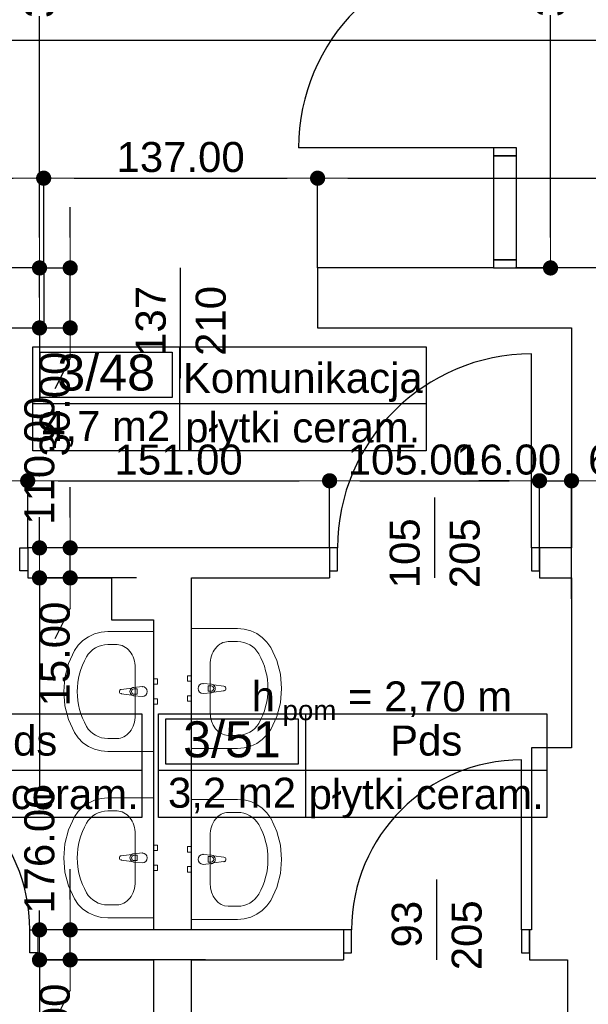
# Model space of a CAD drawing. Header units: millimetres. Extents: x -175445 to -20415, y -559200 to 231527.
# Tile 139 of 256: x -144611 to -141767, y -111449 to -106525. Entities that reach past the tile are written whole.
import ezdxf
from ezdxf.enums import TextEntityAlignment as Align

# ---------------------------------------------------------------- set-up
doc = ezdxf.new("R2010")
doc.units = ezdxf.units.MM
doc.header["$MEASUREMENT"] = 0
for name, color, linetype in [('Drzwi', 7, 'Continuous'), ('Obiekt', 7, 'Continuous'), ('Płaszczyzna odcinająca', 7, 'Continuous'), ('Strefa', 7, 'Continuous'), ('Słup', 7, 'Continuous'), ('Tekst', 7, 'Continuous'), ('Wymiary', 63, 'Continuous'), ('Ściana', 7, 'Continuous')]:
    doc.layers.add(name, color=color, linetype=linetype)
doc.styles.add('Arial', font='txt')
doc.styles.add('Times new roman', font='txt')
doc.dimstyles.new('GENERATED_STYLE__1', dxfattribs={"dimtxt": 150, "dimasz": 152, "dimexe": 0.18, "dimexo": 0, "dimgap": 0.09, "dimtad": 1, "dimtih": 1, "dimtoh": 1, "dimlfac": 0.1, "dimzin": 0, "dimdsep": 46, "dimtxsty": 'Arial', "dimblk": 'ARROWHEAD_11', "dimblk1": 'ARROWHEAD_11', "dimblk2": 'ARROWHEAD_11', "dimcen": 0.09, "dimclrd": 114, "dimclre": 114, "dimclrt": 114, "dimazin": 0, "dimtfac": 1, "dimtdec": 4, "dimtmove": 0, "dimatfit": 3, "dimfxl": 1, "dimtolj": 1, "dimtzin": 0, "dimarcsym": 0})
doc.dimstyles.new('GENERATED_STYLE__2', dxfattribs={"dimtxt": 150, "dimasz": 152, "dimexe": 0.18, "dimexo": 0, "dimgap": 0.09, "dimtad": 1, "dimlfac": 0.1, "dimzin": 0, "dimdsep": 46, "dimtxsty": 'Arial', "dimblk": 'ARROWHEAD_11', "dimblk1": 'ARROWHEAD_11', "dimblk2": 'ARROWHEAD_11', "dimcen": 0.09, "dimclrd": 114, "dimclre": 114, "dimclrt": 114, "dimazin": 0, "dimtfac": 1, "dimtdec": 4, "dimtmove": 0, "dimatfit": 3, "dimfxl": 1, "dimtolj": 1, "dimtzin": 0, "dimarcsym": 0})
doc.dimstyles.new('GENERATED_STYLE__3', dxfattribs={"dimtxt": 150, "dimasz": 152, "dimexe": 0.18, "dimexo": 0, "dimgap": 0.09, "dimtad": 1, "dimlfac": 0.1, "dimzin": 0, "dimdsep": 46, "dimtxsty": 'Arial', "dimblk": 'ARROWHEAD_11', "dimblk1": 'ARROWHEAD_11', "dimblk2": 'ARROWHEAD_11', "dimcen": 0.09, "dimclrd": 114, "dimclre": 114, "dimclrt": 114, "dimazin": 0, "dimtfac": 1, "dimtdec": 4, "dimtmove": 2, "dimatfit": 3, "dimfxl": 1, "dimtolj": 1, "dimtzin": 0, "dimarcsym": 0})

# ---------------------------------------------------------------- blocks, each defined once
blk = doc.blocks.new('Komunikacja_3_48_50', base_point=(-138118.5, 20471.2))
at = {"layer": 'Strefa'}
for p, q in [((-138852.5, 20754.1), (-136885.8, 20754.1)), ((-138852.5, 20235.5), (-138852.5, 20754.1)), ((-138815.8, 20728.1), (-138155.2, 20728.1)), ((-138815.8, 20501.8), (-138815.8, 20728.1)), ((-138155.2, 20728.1), (-138155.2, 20501.8)), ((-138118.5, 20754.1), (-138118.5, 20235.5)), ((-136885.8, 20754.1), (-136885.8, 20235.5)), ((-138155.2, 20501.8), (-138815.8, 20501.8)), ((-138852.5, 20471.2), (-136885.8, 20471.2)), ((-136885.8, 20235.5), (-138852.5, 20235.5))]:
    blk.add_line(p, q, dxfattribs=at)
at = {"layer": 'Strefa', "style": 'Arial'}
for tag, height, p in [('ROOM_NUMBER', 180, (-138485.5, 20626.1)), ('ROOM_NAME', 150, (-137502.2, 20599.6)), ('ROOM_CALC_AREA', 150, (-138485.5, 20359.1)), ('floor_f', 150, (-137502.2, 20352.1))]:
    blk.add_attdef(tag, text='', height=height, dxfattribs=at).set_placement(p, align=Align.MIDDLE_CENTER)
blk = doc.blocks.new('Pds_3_49_51', base_point=(-139514.5, 18637.3))
at = {"layer": 'Strefa'}
for p, q in [((-140248.5, 18920.1), (-138306.3, 18920.1)), ((-140248.5, 18401.6), (-140248.5, 18920.1)), ((-139514.5, 18920.1), (-139514.5, 18401.6)), ((-138306.3, 18920.1), (-138306.3, 18401.6)), ((-140211.8, 18894.2), (-139551.2, 18894.2)), ((-140211.8, 18667.9), (-140211.8, 18894.2)), ((-139551.2, 18894.2), (-139551.2, 18667.9)), ((-139551.2, 18667.9), (-140211.8, 18667.9)), ((-140248.5, 18637.3), (-138306.3, 18637.3)), ((-138306.3, 18401.6), (-140248.5, 18401.6))]:
    blk.add_line(p, q, dxfattribs=at)
at = {"layer": 'Strefa', "style": 'Arial'}
for tag, height, p in [('ROOM_NUMBER', 180, (-139881.5, 18792.2)), ('ROOM_NAME', 150, (-138910.4, 18786.1)), ('ROOM_CALC_AREA', 150, (-139881.5, 18525.2)), ('floor_f', 150, (-138910.4, 18518.2))]:
    blk.add_attdef(tag, text='', height=height, dxfattribs=at).set_placement(p, align=Align.MIDDLE_CENTER)
blk = doc.blocks.new('Pds_3_51_53', base_point=(-137488.9, 18637.3))
at = {"layer": 'Strefa'}
for p, q in [((-138223, 18920.1), (-136280.8, 18920.1)), ((-138223, 18401.6), (-138223, 18920.1)), ((-137488.9, 18920.1), (-137488.9, 18401.6)), ((-136280.8, 18920.1), (-136280.8, 18401.6)), ((-138186.3, 18894.2), (-137525.6, 18894.2)), ((-138186.3, 18667.9), (-138186.3, 18894.2)), ((-137525.6, 18894.2), (-137525.6, 18667.9)), ((-137525.6, 18667.9), (-138186.3, 18667.9)), ((-138223, 18637.3), (-136280.8, 18637.3)), ((-136280.8, 18401.6), (-138223, 18401.6))]:
    blk.add_line(p, q, dxfattribs=at)
at = {"layer": 'Strefa', "style": 'Arial'}
for tag, height, p in [('ROOM_NUMBER', 180, (-137855.9, 18792.2)), ('ROOM_NAME', 150, (-136884.8, 18786.1)), ('ROOM_CALC_AREA', 150, (-137855.9, 18525.2)), ('floor_f', 150, (-136884.8, 18518.2))]:
    blk.add_attdef(tag, text='', height=height, dxfattribs=at).set_placement(p, align=Align.MIDDLE_CENTER)
blk = doc.blocks.new('ARROWHEAD_11')
at = {"color": 0, "linetype": 'Continuous', "lineweight": 0}
blk.add_line((0, 0), (-1, 0), dxfattribs=at)
at = {"color": 0, "linetype": 'Continuous', "lineweight": 0, "const_width": 0.25, "flags": 128}
blk.add_lwpolyline([(-0.125, 0, 1), (0.125, 0, 1)], format="xyb", close=True, dxfattribs=at)
blk = doc.blocks.new('*D3206')
at = {"layer": 'Defpoints', "color": 0}
for p in [(-144511.5, -111226.6), (-143680.7, -111226.6), (-145070.7, -112606.6)]:
    blk.add_point(p, dxfattribs=at)
at = {"layer": 'Wymiary', "color": 114, "lineweight": -2}
for p, q in [((-143680.7, -111226.6), (-144511.6, -111226.6)), ((-144511.5, -111378.6), (-144511.5, -111726.3)), ((-144511.5, -112454.6), (-144511.5, -112334.6)), ((-145070.7, -112606.6), (-144511.3, -112606.6))]:
    blk.add_line(p, q, dxfattribs=at)
at = {"layer": 'Wymiary', "color": 114, "lineweight": -2, "xscale": 152, "yscale": 152, "zscale": 152}
for p, rotation in [((-144511.5, -111226.6), 90), ((-144511.5, -112606.6), 270)]:
    blk.add_blockref('ARROWHEAD_11', p, dxfattribs=dict(at, rotation=rotation))
at = {"layer": 'Wymiary', "color": 114, "lineweight": 13, "insert": (-144511.5, -112030.4), "char_height": 150, "attachment_point": 5, "rotation": 90, "style": 'Arial'}
blk.add_mtext('\\A1;138.00', dxfattribs=at)
blk = doc.blocks.new('*D3207')
at = {"layer": 'Defpoints', "color": 0}
for p in [(-144358.1, -111076.6), (-143680.7, -111076.6), (-143680.7, -111226.6)]:
    blk.add_point(p, dxfattribs=at)
at = {"layer": 'Wymiary', "color": 114, "lineweight": -2}
for p, q in [((-144358.1, -110924.6), (-144358.1, -110772.6)), ((-143680.7, -111076.6), (-144358.3, -111076.6)), ((-144358.1, -111226.6), (-144358.1, -111076.6)), ((-143680.7, -111226.6), (-144358.3, -111226.6)), ((-144358.1, -111378.6), (-144434.8, -111530.6))]:
    blk.add_line(p, q, dxfattribs=at)
at = {"layer": 'Wymiary', "color": 114, "lineweight": -2, "xscale": 152, "yscale": 152, "zscale": 152}
for p, rotation in [((-144358.1, -111076.6), 270), ((-144358.1, -111226.6), 90)]:
    blk.add_blockref('ARROWHEAD_11', p, dxfattribs=dict(at, rotation=rotation))
at = {"layer": 'Wymiary', "color": 114, "lineweight": 13, "insert": (-144434.8, -111607.3), "char_height": 150, "attachment_point": 5, "rotation": 90, "style": 'Arial'}
blk.add_mtext('\\A1;15.00', dxfattribs=at)
blk = doc.blocks.new('*D3208')
at = {"layer": 'Defpoints', "color": 0}
for p in [(-144511.5, -109316.6), (-144025.7, -109316.6), (-143680.7, -111076.6)]:
    blk.add_point(p, dxfattribs=at)
at = {"layer": 'Wymiary', "color": 114, "lineweight": -2}
for p, q in [((-144511.5, -109164.6), (-144511.5, -109012.6)), ((-144025.7, -109316.6), (-144511.6, -109316.6)), ((-144511.5, -109316.6), (-144511.5, -110370.8)), ((-144511.5, -111076.6), (-144511.5, -110979.1)), ((-143680.7, -111076.6), (-144511.6, -111076.6)), ((-144511.5, -111228.6), (-144511.5, -111380.6))]:
    blk.add_line(p, q, dxfattribs=at)
at = {"layer": 'Wymiary', "color": 114, "lineweight": -2, "xscale": 152, "yscale": 152, "zscale": 152}
for p, rotation in [((-144511.5, -109316.6), 270), ((-144511.5, -111076.6), 90)]:
    blk.add_blockref('ARROWHEAD_11', p, dxfattribs=dict(at, rotation=rotation))
at = {"layer": 'Wymiary', "color": 114, "lineweight": 13, "insert": (-144511.5, -110675), "char_height": 150, "attachment_point": 5, "rotation": 90, "style": 'Arial'}
blk.add_mtext('\\A1;176.00', dxfattribs=at)
blk = doc.blocks.new('*D3209')
at = {"layer": 'Defpoints', "color": 0}
for p in [(-144358.1, -109166.6), (-144025.7, -109166.6), (-144025.7, -109316.6)]:
    blk.add_point(p, dxfattribs=at)
at = {"layer": 'Wymiary', "color": 114, "lineweight": -2}
for p, q in [((-144358.1, -109014.6), (-144358.1, -108862.6)), ((-144025.7, -109166.6), (-144358.3, -109166.6)), ((-144358.1, -109316.6), (-144358.1, -109166.6)), ((-144025.7, -109316.6), (-144358.3, -109316.6)), ((-144358.1, -109468.6), (-144434.8, -109620.6))]:
    blk.add_line(p, q, dxfattribs=at)
at = {"layer": 'Wymiary', "color": 114, "lineweight": -2, "xscale": 152, "yscale": 152, "zscale": 152}
for p, rotation in [((-144358.1, -109166.6), 270), ((-144358.1, -109316.6), 90)]:
    blk.add_blockref('ARROWHEAD_11', p, dxfattribs=dict(at, rotation=rotation))
at = {"layer": 'Wymiary', "color": 114, "lineweight": 13, "insert": (-144434.8, -109697.3), "char_height": 150, "attachment_point": 5, "rotation": 90, "style": 'Arial'}
blk.add_mtext('\\A1;15.00', dxfattribs=at)
blk = doc.blocks.new('*D3210')
at = {"layer": 'Defpoints', "color": 0}
for p in [(-144511.5, -108066.6), (-144490.7, -108066.6), (-144025.7, -109166.6)]:
    blk.add_point(p, dxfattribs=at)
at = {"layer": 'Wymiary', "color": 114, "lineweight": -2}
for p, q in [((-144511.5, -107914.6), (-144511.5, -107762.6)), ((-144490.7, -108066.6), (-144511.6, -108066.6)), ((-144511.5, -108066.6), (-144511.5, -108426.3)), ((-144511.5, -109166.6), (-144511.5, -109034.6)), ((-144025.7, -109166.6), (-144511.6, -109166.6)), ((-144511.5, -109318.6), (-144511.5, -109470.6))]:
    blk.add_line(p, q, dxfattribs=at)
at = {"layer": 'Wymiary', "color": 114, "lineweight": -2, "xscale": 152, "yscale": 152, "zscale": 152}
for p, rotation in [((-144511.5, -108066.6), 270), ((-144511.5, -109166.6), 90)]:
    blk.add_blockref('ARROWHEAD_11', p, dxfattribs=dict(at, rotation=rotation))
at = {"layer": 'Wymiary', "color": 114, "lineweight": 13, "insert": (-144511.5, -108730.4), "char_height": 150, "attachment_point": 5, "rotation": 90, "style": 'Arial'}
blk.add_mtext('\\A1;110.00', dxfattribs=at)
blk = doc.blocks.new('*D3211')
at = {"layer": 'Defpoints', "color": 0}
for p in [(-144490.7, -107766.6), (-144358, -107766.6), (-144490.7, -108066.6)]:
    blk.add_point(p, dxfattribs=at)
at = {"layer": 'Wymiary', "color": 114, "lineweight": -2}
for p, q in [((-144358, -107614.6), (-144358, -107462.6)), ((-144490.7, -107766.6), (-144357.8, -107766.6)), ((-144358, -108066.6), (-144358, -107766.6)), ((-144490.7, -108066.6), (-144357.8, -108066.6)), ((-144358, -108218.6), (-144434.7, -108370.6))]:
    blk.add_line(p, q, dxfattribs=at)
at = {"layer": 'Wymiary', "color": 114, "lineweight": -2, "xscale": 152, "yscale": 152, "zscale": 152}
for p, rotation in [((-144358, -107766.6), 270), ((-144358, -108066.6), 90)]:
    blk.add_blockref('ARROWHEAD_11', p, dxfattribs=dict(at, rotation=rotation))
at = {"layer": 'Wymiary', "color": 114, "lineweight": 13, "insert": (-144434.7, -108447.3), "char_height": 150, "attachment_point": 5, "rotation": 90, "style": 'Arial'}
blk.add_mtext('\\A1;30.00', dxfattribs=at)
blk = doc.blocks.new('*D3212')
at = {"layer": 'Defpoints', "color": 0}
for p in [(-145660.7, -104626.6), (-144511.5, -104626.6), (-144490.7, -107766.6)]:
    blk.add_point(p, dxfattribs=at)
at = {"layer": 'Wymiary', "color": 114, "lineweight": -2}
for p, q in [((-145660.7, -104626.6), (-144511.3, -104626.6)), ((-144511.5, -104778.6), (-144511.5, -105885.5)), ((-144511.5, -107614.6), (-144511.5, -106507.8)), ((-144490.7, -107766.6), (-144511.6, -107766.6))]:
    blk.add_line(p, q, dxfattribs=at)
at = {"layer": 'Wymiary', "color": 114, "lineweight": -2, "xscale": 152, "yscale": 152, "zscale": 152}
for p, rotation in [((-144511.5, -104626.6), 90), ((-144511.5, -107766.6), 270)]:
    blk.add_blockref('ARROWHEAD_11', p, dxfattribs=dict(at, rotation=rotation))
at = {"layer": 'Wymiary', "color": 114, "lineweight": 13, "insert": (-144511.5, -106196.6), "char_height": 150, "attachment_point": 5, "rotation": 90, "style": 'Arial'}
blk.add_mtext('\\A1;314.00', dxfattribs=at)
blk = doc.blocks.new('*D3642')
at = {"layer": 'Defpoints', "color": 0}
for p in [(-141955.7, -104616.6), (-136655.7, -104616.6), (-142130.7, -107766.6)]:
    blk.add_point(p, dxfattribs=at)
at = {"layer": 'Wymiary', "color": 114, "lineweight": -2}
for p, q in [((-136655.7, -104616.6), (-141955.9, -104616.6)), ((-141955.7, -104768.6), (-141955.7, -105880.5)), ((-141955.7, -107614.6), (-141955.7, -106502.7)), ((-142130.7, -107766.6), (-141955.5, -107766.6))]:
    blk.add_line(p, q, dxfattribs=at)
at = {"layer": 'Wymiary', "color": 114, "lineweight": -2, "xscale": 152, "yscale": 152, "zscale": 152}
for p, rotation in [((-141955.7, -104616.6), 90), ((-141955.7, -107766.6), 270)]:
    blk.add_blockref('ARROWHEAD_11', p, dxfattribs=dict(at, rotation=rotation))
at = {"layer": 'Wymiary', "color": 114, "lineweight": 13, "insert": (-141955.7, -106191.6), "char_height": 150, "attachment_point": 5, "rotation": 90, "style": 'Arial'}
blk.add_mtext('\\A1;315.00', dxfattribs=at)
blk = doc.blocks.new('*D3775')
at = {"layer": 'Defpoints', "color": 0}
for p in [(-144490.7, -107317.9), (-146200.7, -107766.6), (-144490.7, -107766.6)]:
    blk.add_point(p, dxfattribs=at)
at = {"layer": 'Wymiary', "color": 114, "lineweight": -2}
for p, q in [((-146200.7, -107766.6), (-146200.7, -107317.7)), ((-146048.7, -107317.9), (-144642.7, -107317.9)), ((-144490.7, -107766.6), (-144490.7, -107317.7))]:
    blk.add_line(p, q, dxfattribs=at)
at = {"layer": 'Wymiary', "color": 114, "lineweight": -2, "xscale": 152, "yscale": 152, "zscale": 152, "rotation": 180}
blk.add_blockref('ARROWHEAD_11', (-146200.7, -107317.9), dxfattribs=at)
at = {"layer": 'Wymiary', "color": 114, "lineweight": -2, "xscale": 152, "yscale": 152, "zscale": 152}
blk.add_blockref('ARROWHEAD_11', (-144490.7, -107317.9), dxfattribs=at)
at = {"layer": 'Wymiary', "color": 114, "lineweight": 13, "insert": (-145345.7, -107212.9), "char_height": 150, "attachment_point": 5, "style": 'Arial'}
blk.add_mtext('\\A1;171.00', dxfattribs=at)
blk = doc.blocks.new('*D3776')
at = {"layer": 'Defpoints', "color": 0}
for p in [(-143120.7, -107317.9), (-144490.7, -107766.6), (-143120.7, -107766.6)]:
    blk.add_point(p, dxfattribs=at)
at = {"layer": 'Wymiary', "color": 114, "lineweight": -2}
for p, q in [((-144490.7, -107766.6), (-144490.7, -107317.7)), ((-144338.7, -107317.9), (-143272.7, -107317.9)), ((-143120.7, -107766.6), (-143120.7, -107317.7))]:
    blk.add_line(p, q, dxfattribs=at)
at = {"layer": 'Wymiary', "color": 114, "lineweight": -2, "xscale": 152, "yscale": 152, "zscale": 152, "rotation": 180}
blk.add_blockref('ARROWHEAD_11', (-144490.7, -107317.9), dxfattribs=at)
at = {"layer": 'Wymiary', "color": 114, "lineweight": -2, "xscale": 152, "yscale": 152, "zscale": 152}
blk.add_blockref('ARROWHEAD_11', (-143120.7, -107317.9), dxfattribs=at)
at = {"layer": 'Wymiary', "color": 114, "lineweight": 13, "insert": (-143805.7, -107212.9), "char_height": 150, "attachment_point": 5, "style": 'Arial'}
blk.add_mtext('\\A1;137.00', dxfattribs=at)
blk = doc.blocks.new('*D3777')
at = {"layer": 'Defpoints', "color": 0}
for p in [(-134830.7, -107317.9), (-143120.7, -107766.6), (-134830.7, -107766.6)]:
    blk.add_point(p, dxfattribs=at)
at = {"layer": 'Wymiary', "color": 114, "lineweight": -2}
for p, q in [((-143120.7, -107766.6), (-143120.7, -107317.7)), ((-142968.7, -107317.9), (-134982.7, -107317.9)), ((-134830.7, -107766.6), (-134830.7, -107317.7))]:
    blk.add_line(p, q, dxfattribs=at)
at = {"layer": 'Wymiary', "color": 114, "lineweight": -2, "xscale": 152, "yscale": 152, "zscale": 152, "rotation": 180}
blk.add_blockref('ARROWHEAD_11', (-143120.7, -107317.9), dxfattribs=at)
at = {"layer": 'Wymiary', "color": 114, "lineweight": -2, "xscale": 152, "yscale": 152, "zscale": 152}
blk.add_blockref('ARROWHEAD_11', (-134830.7, -107317.9), dxfattribs=at)
at = {"layer": 'Wymiary', "color": 114, "lineweight": 13, "insert": (-138975.7, -107212.9), "char_height": 150, "attachment_point": 5, "style": 'Arial'}
blk.add_mtext('\\A1;829.00', dxfattribs=at)
blk = doc.blocks.new('*D3801')
at = {"layer": 'Defpoints', "color": 0}
for p in [(-144570.7, -108830.8), (-145620.7, -109166.6), (-144570.7, -109166.6)]:
    blk.add_point(p, dxfattribs=at)
at = {"layer": 'Wymiary', "color": 114, "lineweight": -2}
for p, q in [((-145620.7, -109166.6), (-145620.7, -108830.6)), ((-145468.7, -108830.8), (-144722.7, -108830.8)), ((-144570.7, -109166.6), (-144570.7, -108830.6))]:
    blk.add_line(p, q, dxfattribs=at)
at = {"layer": 'Wymiary', "color": 114, "lineweight": -2, "xscale": 152, "yscale": 152, "zscale": 152, "rotation": 180}
blk.add_blockref('ARROWHEAD_11', (-145620.7, -108830.8), dxfattribs=at)
at = {"layer": 'Wymiary', "color": 114, "lineweight": -2, "xscale": 152, "yscale": 152, "zscale": 152}
blk.add_blockref('ARROWHEAD_11', (-144570.7, -108830.8), dxfattribs=at)
at = {"layer": 'Wymiary', "color": 114, "lineweight": 13, "insert": (-145095.7, -108725.8), "char_height": 150, "attachment_point": 5, "style": 'Arial'}
blk.add_mtext('\\A1;105.00', dxfattribs=at)
blk = doc.blocks.new('*D3802')
at = {"layer": 'Defpoints', "color": 0}
for p in [(-143060.7, -108830.8), (-144570.7, -109166.6), (-143060.7, -109166.6)]:
    blk.add_point(p, dxfattribs=at)
at = {"layer": 'Wymiary', "color": 114, "lineweight": -2}
for p, q in [((-144570.7, -109166.6), (-144570.7, -108830.6)), ((-144418.7, -108830.8), (-143212.7, -108830.8)), ((-143060.7, -109166.6), (-143060.7, -108830.6))]:
    blk.add_line(p, q, dxfattribs=at)
at = {"layer": 'Wymiary', "color": 114, "lineweight": -2, "xscale": 152, "yscale": 152, "zscale": 152, "rotation": 180}
blk.add_blockref('ARROWHEAD_11', (-144570.7, -108830.8), dxfattribs=at)
at = {"layer": 'Wymiary', "color": 114, "lineweight": -2, "xscale": 152, "yscale": 152, "zscale": 152}
blk.add_blockref('ARROWHEAD_11', (-143060.7, -108830.8), dxfattribs=at)
at = {"layer": 'Wymiary', "color": 114, "lineweight": 13, "insert": (-143815.7, -108725.8), "char_height": 150, "attachment_point": 5, "style": 'Arial'}
blk.add_mtext('\\A1;151.00', dxfattribs=at)
blk = doc.blocks.new('*D3803')
at = {"layer": 'Defpoints', "color": 0}
for p in [(-142010.7, -108830.8), (-143060.7, -109166.6), (-142010.7, -109166.6)]:
    blk.add_point(p, dxfattribs=at)
at = {"layer": 'Wymiary', "color": 114, "lineweight": -2}
for p, q in [((-143060.7, -109166.6), (-143060.7, -108830.6)), ((-142908.7, -108830.8), (-142162.7, -108830.8)), ((-142010.7, -109166.6), (-142010.7, -108830.6))]:
    blk.add_line(p, q, dxfattribs=at)
at = {"layer": 'Wymiary', "color": 114, "lineweight": -2, "xscale": 152, "yscale": 152, "zscale": 152, "rotation": 180}
blk.add_blockref('ARROWHEAD_11', (-143060.7, -108830.8), dxfattribs=at)
at = {"layer": 'Wymiary', "color": 114, "lineweight": -2, "xscale": 152, "yscale": 152, "zscale": 152}
blk.add_blockref('ARROWHEAD_11', (-142010.7, -108830.8), dxfattribs=at)
at = {"layer": 'Wymiary', "color": 114, "lineweight": 13, "insert": (-142649.6, -108725.8), "char_height": 150, "attachment_point": 5, "style": 'Arial'}
blk.add_mtext('\\A1;105.00', dxfattribs=at)
blk = doc.blocks.new('*D3804')
at = {"layer": 'Defpoints', "color": 0}
for p in [(-141850.7, -108830.8), (-142010.7, -109166.6), (-141850.7, -109421.6)]:
    blk.add_point(p, dxfattribs=at)
at = {"layer": 'Wymiary', "color": 114, "lineweight": -2}
for p, q in [((-142162.7, -108830.8), (-142314.7, -108830.8)), ((-142010.7, -109166.6), (-142010.7, -108830.6)), ((-142010.7, -108830.8), (-141850.7, -108830.8)), ((-141850.7, -109421.6), (-141850.7, -108830.6)), ((-141698.7, -108830.8), (-141546.7, -108830.8))]:
    blk.add_line(p, q, dxfattribs=at)
at = {"layer": 'Wymiary', "color": 114, "lineweight": -2, "xscale": 152, "yscale": 152, "zscale": 152}
blk.add_blockref('ARROWHEAD_11', (-142010.7, -108830.8), dxfattribs=at)
at = {"layer": 'Wymiary', "color": 114, "lineweight": -2, "xscale": 152, "yscale": 152, "zscale": 152, "rotation": 180}
blk.add_blockref('ARROWHEAD_11', (-141850.7, -108830.8), dxfattribs=at)
at = {"layer": 'Wymiary', "color": 114, "lineweight": 13, "insert": (-142164.6, -108725.8), "char_height": 150, "attachment_point": 5, "style": 'Arial'}
blk.add_mtext('\\A1;16.00', dxfattribs=at)
blk = doc.blocks.new('*D3805')
at = {"layer": 'Defpoints', "color": 0}
for p in [(-141160.7, -108236.6), (-141160.7, -108830.8), (-141850.7, -109421.6)]:
    blk.add_point(p, dxfattribs=at)
at = {"layer": 'Wymiary', "color": 114, "lineweight": -2}
for p, q in [((-141160.7, -108236.6), (-141160.7, -108831)), ((-141850.7, -109421.6), (-141850.7, -108830.6)), ((-141698.7, -108830.8), (-141312.7, -108830.8))]:
    blk.add_line(p, q, dxfattribs=at)
at = {"layer": 'Wymiary', "color": 114, "lineweight": -2, "xscale": 152, "yscale": 152, "zscale": 152, "rotation": 180}
blk.add_blockref('ARROWHEAD_11', (-141850.7, -108830.8), dxfattribs=at)
at = {"layer": 'Wymiary', "color": 114, "lineweight": -2, "xscale": 152, "yscale": 152, "zscale": 152}
blk.add_blockref('ARROWHEAD_11', (-141160.7, -108830.8), dxfattribs=at)
at = {"layer": 'Wymiary', "color": 114, "lineweight": 13, "insert": (-141505.7, -108725.8), "char_height": 150, "attachment_point": 5, "style": 'Arial'}
blk.add_mtext('\\A1;69.00', dxfattribs=at)
blk = doc.blocks.new('*D3912')
at = {"layer": 'Defpoints', "color": 0}
for p in [(-73250.7, -108356.6), (-147240.7, -114276.4), (-73250.7, -116369.7)]:
    blk.add_point(p, dxfattribs=at)
at = {"layer": 'Wymiary', "color": 114, "lineweight": -2}
for p, q in [((-73250.7, -108356.6), (-73250.7, -116369.9)), ((-147240.7, -114276.4), (-147240.7, -116369.9)), ((-147088.7, -116369.7), (-73402.7, -116369.7))]:
    blk.add_line(p, q, dxfattribs=at)
at = {"layer": 'Wymiary', "color": 114, "lineweight": -2, "xscale": 152, "yscale": 152, "zscale": 152, "rotation": 180}
blk.add_blockref('ARROWHEAD_11', (-147240.7, -116369.7), dxfattribs=at)
at = {"layer": 'Wymiary', "color": 114, "lineweight": -2, "xscale": 152, "yscale": 152, "zscale": 152}
blk.add_blockref('ARROWHEAD_11', (-73250.7, -116369.7), dxfattribs=at)
at = {"layer": 'Wymiary', "color": 114, "lineweight": 13, "insert": (-110245.7, -116264.7), "char_height": 150, "attachment_point": 5, "style": 'Arial'}
blk.add_mtext('\\A1;7399.00', dxfattribs=at)

msp = doc.modelspace()

# ---------------------------------------------------------------- linework, layer by layer
at = {"layer": 'Drzwi'}
for p, q in [((-142240.722, -107166.604), (-143215.722, -107166.604)), ((-142125.722, -107166.604), (-142240.722, -107166.604)), ((-142240.722, -107166.604), (-142240.722, -107206.604)), ((-142125.722, -107206.604), (-142125.722, -107166.604)), ((-142125.722, -107206.604), (-142240.722, -107206.604)), ((-142240.722, -107206.604), (-142240.722, -107726.604)), ((-142240.722, -107206.604), (-142125.722, -107206.604)), ((-142125.722, -107726.604), (-142125.722, -107206.604)), ((-142240.722, -107726.604), (-142125.722, -107726.604)), ((-142125.722, -107726.604), (-142240.722, -107726.604)), ((-142240.722, -107726.604), (-142240.722, -107766.604)), ((-142240.722, -107766.604), (-142125.722, -107766.604)), ((-142240.722, -107766.604), (-142130.722, -107766.604)), ((-142125.722, -107766.604), (-142125.722, -107726.604)), ((-142050.722, -109166.604), (-142050.722, -108196.604)), ((-144610.722, -109281.604), (-144610.722, -109166.604)), ((-144610.722, -109166.604), (-144570.722, -109166.604)), ((-144570.722, -109166.604), (-144570.722, -109281.604)), ((-144570.722, -109166.604), (-144570.722, -109281.604)), ((-143020.722, -109166.604), (-143060.722, -109166.604)), ((-143060.722, -109166.604), (-143060.722, -109281.604)), ((-143060.722, -109166.604), (-143060.722, -109281.604)), ((-143020.722, -109281.604), (-143020.722, -109166.604)), ((-142010.722, -109166.604), (-142050.722, -109166.604)), ((-142050.722, -109166.604), (-142050.722, -109281.604)), ((-142010.722, -109281.604), (-142010.722, -109166.604)), ((-142010.722, -109166.604), (-142010.722, -109281.604)), ((-144570.722, -109281.604), (-144610.722, -109281.604)), ((-143060.722, -109281.604), (-143020.722, -109281.604)), ((-142050.722, -109281.604), (-142010.722, -109281.604)), ((-142100.722, -111076.604), (-142100.722, -110226.604)), ((-144560.722, -111191.604), (-144560.722, -111076.604)), ((-144560.722, -111076.604), (-144520.722, -111076.604)), ((-144520.722, -111076.604), (-144520.722, -111191.604)), ((-144520.722, -111076.604), (-144520.722, -111191.604)), ((-142950.722, -111076.604), (-142990.722, -111076.604)), ((-142990.722, -111076.604), (-142990.722, -111191.604)), ((-142990.722, -111076.604), (-142990.722, -111191.604)), ((-142950.722, -111191.604), (-142950.722, -111076.604)), ((-142060.722, -111076.604), (-142100.722, -111076.604)), ((-142100.722, -111076.604), (-142100.722, -111191.604)), ((-142060.722, -111191.604), (-142060.722, -111076.604)), ((-142060.722, -111076.604), (-142060.722, -111191.604)), ((-144520.722, -111191.604), (-144560.722, -111191.604)), ((-142990.722, -111191.604), (-142950.722, -111191.604)), ((-142100.722, -111191.604), (-142060.722, -111191.604))]:
    msp.add_line(p, q, dxfattribs=at)
for centre, radius, start, end in [((-142240.722, -107166.604), 975, 90, 180), ((-142050.722, -109166.604), 970, 90, 180), ((-145410.722, -111076.604), 850, 0, 90), ((-142100.722, -111076.604), 850, 90, 180)]:
    msp.add_arc(centre, radius, start, end, dxfattribs=at)
at = {"layer": 'Obiekt'}
for p, q in [((-143805.722, -108317.983), (-143805.722, -107766.604)), ((-142535.722, -108915.226), (-142535.722, -109316.604)), ((-142525.722, -110825.226), (-142525.722, -111226.604))]:
    msp.add_line(p, q, dxfattribs=at)
at = {"layer": 'Obiekt', "color": 8, "lineweight": 5}
for p, q in [((-144203.535, -109587.746), (-144236.179, -109596.338)), ((-144169.813, -109584.851), (-144203.535, -109587.746)), ((-143940.722, -109584.851), (-144169.813, -109584.851)), ((-143940.722, -110184.851), (-143940.722, -109584.851)), ((-143750.722, -110169.597), (-143750.722, -109569.597)), ((-143750.722, -109569.597), (-143521.631, -109569.597)), ((-143521.631, -109569.597), (-143487.909, -109572.492)), ((-143487.909, -109572.492), (-143455.265, -109581.084)), ((-143455.265, -109581.084), (-143424.742, -109595.098)), ((-144294.129, -109629.342), (-144317.582, -109652.699)), ((-144266.702, -109610.353), (-144294.129, -109629.342)), ((-144236.179, -109596.338), (-144266.702, -109610.353)), ((-143567.449, -109634.814), (-143521.631, -109634.814)), ((-143424.742, -109595.098), (-143397.315, -109614.088)), ((-143397.315, -109614.088), (-143373.862, -109637.445)), ((-143373.862, -109637.445), (-143355.131, -109664.423)), ((-144336.313, -109679.677), (-144366.254, -109744.869)), ((-144317.582, -109652.699), (-144336.313, -109679.677)), ((-144123.995, -109650.069), (-144169.813, -109650.069)), ((-143355.131, -109664.423), (-143325.19, -109729.615)), ((-143325.19, -109729.615), (-143306.891, -109798.635)), ((-144366.254, -109744.869), (-144384.553, -109813.89)), ((-144033.04, -110003.677), (-144033.04, -109766.025)), ((-143658.404, -109988.423), (-143658.404, -109750.771)), ((-144384.553, -109813.89), (-144390.709, -109884.851)), ((-143940.722, -109821.351), (-143940.722, -109848.351)), ((-143920.722, -109821.351), (-143940.722, -109821.351)), ((-143920.722, -109848.351), (-143920.722, -109821.351)), ((-143770.722, -109806.097), (-143750.722, -109806.097)), ((-143770.722, -109833.097), (-143770.722, -109806.097)), ((-143750.722, -109833.097), (-143770.722, -109833.097)), ((-143750.722, -109806.097), (-143750.722, -109833.097)), ((-143306.891, -109798.635), (-143300.735, -109869.597)), ((-144390.709, -109884.851), (-144384.553, -109955.813)), ((-144049.506, -109867.122), (-144102.44, -109873.751)), ((-143998.04, -109859.851), (-144039.993, -109863.851)), ((-144037.821, -109871.251), (-144022.951, -109871.251)), ((-144022.951, -109871.251), (-144022.951, -109898.451)), ((-143940.722, -109848.351), (-143920.722, -109848.351)), ((-143693.404, -109844.597), (-143651.451, -109848.597)), ((-143653.623, -109855.997), (-143668.493, -109855.997)), ((-143668.493, -109855.997), (-143668.493, -109883.197)), ((-143668.493, -109883.197), (-143653.623, -109883.197)), ((-143641.938, -109851.867), (-143589.004, -109858.497)), ((-143589.004, -109880.697), (-143641.938, -109887.327)), ((-143300.735, -109869.597), (-143306.891, -109940.558)), ((-144102.44, -109895.951), (-144049.506, -109902.581)), ((-144039.993, -109905.851), (-143998.04, -109909.851)), ((-144022.951, -109898.451), (-144037.821, -109898.451)), ((-143940.722, -109921.351), (-143940.722, -109948.351)), ((-143920.722, -109921.351), (-143940.722, -109921.351)), ((-143920.722, -109948.351), (-143920.722, -109921.351)), ((-143770.722, -109906.097), (-143750.722, -109906.097)), ((-143770.722, -109933.097), (-143770.722, -109906.097)), ((-143750.722, -109933.097), (-143770.722, -109933.097)), ((-143750.722, -109906.097), (-143750.722, -109933.097)), ((-143651.451, -109890.597), (-143693.404, -109894.597)), ((-144384.553, -109955.813), (-144366.254, -110024.833)), ((-143940.722, -109948.351), (-143920.722, -109948.351)), ((-143306.891, -109940.558), (-143325.19, -110009.579)), ((-144366.254, -110024.833), (-144336.313, -110090.025)), ((-143325.19, -110009.579), (-143355.131, -110074.771)), ((-143355.131, -110074.771), (-143373.862, -110101.749)), ((-144336.313, -110090.025), (-144317.582, -110117.003)), ((-144317.582, -110117.003), (-144294.129, -110140.361)), ((-144123.995, -110119.634), (-144169.813, -110119.634)), ((-143567.449, -110104.38), (-143521.631, -110104.38)), ((-143397.315, -110125.106), (-143424.742, -110144.095)), ((-143373.862, -110101.749), (-143397.315, -110125.106)), ((-144294.129, -110140.361), (-144266.702, -110159.35)), ((-144266.702, -110159.35), (-144236.179, -110173.364)), ((-144236.179, -110173.364), (-144203.535, -110181.956)), ((-144203.535, -110181.956), (-144169.813, -110184.851)), ((-143521.631, -110169.597), (-143750.722, -110169.597)), ((-143487.909, -110166.702), (-143521.631, -110169.597)), ((-143455.265, -110158.11), (-143487.909, -110166.702)), ((-143424.742, -110144.095), (-143455.265, -110158.11)), ((-144169.813, -110184.851), (-143940.722, -110184.851)), ((-144236.179, -110428.226), (-144266.702, -110442.241)), ((-144203.535, -110419.634), (-144236.179, -110428.226)), ((-144169.813, -110416.739), (-144203.535, -110419.634)), ((-143940.722, -110416.739), (-144169.813, -110416.739)), ((-143940.722, -111016.739), (-143940.722, -110416.739)), ((-143750.722, -111023.843), (-143750.722, -110423.843)), ((-143750.722, -110423.843), (-143521.631, -110423.843)), ((-143521.631, -110423.843), (-143487.909, -110426.737)), ((-143487.909, -110426.737), (-143455.265, -110435.33)), ((-144294.129, -110461.23), (-144317.582, -110484.587)), ((-144266.702, -110442.241), (-144294.129, -110461.23)), ((-143455.265, -110435.33), (-143424.742, -110449.344)), ((-143424.742, -110449.344), (-143397.315, -110468.333)), ((-143397.315, -110468.333), (-143373.862, -110491.69)), ((-144336.313, -110511.566), (-144366.254, -110576.757)), ((-144317.582, -110484.587), (-144336.313, -110511.566)), ((-144123.995, -110481.957), (-144169.813, -110481.957)), ((-143567.449, -110489.06), (-143521.631, -110489.06)), ((-143373.862, -110491.69), (-143355.131, -110518.669)), ((-143355.131, -110518.669), (-143325.19, -110583.861)), ((-144366.254, -110576.757), (-144384.553, -110645.778)), ((-144033.04, -110835.566), (-144033.04, -110597.913)), ((-143658.404, -110842.669), (-143658.404, -110605.017)), ((-143325.19, -110583.861), (-143306.891, -110652.881)), ((-144384.553, -110645.778), (-144390.709, -110716.739)), ((-143940.722, -110653.239), (-143940.722, -110680.239)), ((-143920.722, -110653.239), (-143940.722, -110653.239)), ((-143920.722, -110680.239), (-143920.722, -110653.239)), ((-143770.722, -110660.343), (-143750.722, -110660.343)), ((-143770.722, -110687.343), (-143770.722, -110660.343)), ((-143750.722, -110660.343), (-143750.722, -110687.343)), ((-143306.891, -110652.881), (-143300.735, -110723.843)), ((-144390.709, -110716.739), (-144384.553, -110787.701)), ((-144049.506, -110699.01), (-144102.44, -110705.639)), ((-143998.04, -110691.739), (-144039.993, -110695.739)), ((-144037.821, -110703.139), (-144022.951, -110703.139)), ((-144022.951, -110703.139), (-144022.951, -110730.339)), ((-143940.722, -110680.239), (-143920.722, -110680.239)), ((-143750.722, -110687.343), (-143770.722, -110687.343)), ((-143693.404, -110698.843), (-143651.451, -110702.843)), ((-143653.623, -110710.243), (-143668.493, -110710.243)), ((-143668.493, -110710.243), (-143668.493, -110737.443)), ((-143641.938, -110706.113), (-143589.004, -110712.743)), ((-143300.735, -110723.843), (-143306.891, -110794.804)), ((-144102.44, -110727.839), (-144049.506, -110734.469)), ((-144039.993, -110737.739), (-143998.04, -110741.739)), ((-144022.951, -110730.339), (-144037.821, -110730.339)), ((-143940.722, -110753.239), (-143940.722, -110780.239)), ((-143920.722, -110753.239), (-143940.722, -110753.239)), ((-143920.722, -110780.239), (-143920.722, -110753.239)), ((-143770.722, -110760.343), (-143750.722, -110760.343)), ((-143770.722, -110787.343), (-143770.722, -110760.343)), ((-143750.722, -110760.343), (-143750.722, -110787.343)), ((-143651.451, -110744.843), (-143693.404, -110748.843)), ((-143668.493, -110737.443), (-143653.623, -110737.443)), ((-143589.004, -110734.943), (-143641.938, -110741.572)), ((-144384.553, -110787.701), (-144366.254, -110856.722)), ((-143940.722, -110780.239), (-143920.722, -110780.239)), ((-143750.722, -110787.343), (-143770.722, -110787.343)), ((-143306.891, -110794.804), (-143325.19, -110863.825)), ((-144366.254, -110856.722), (-144336.313, -110921.913)), ((-143325.19, -110863.825), (-143355.131, -110929.017)), ((-144336.313, -110921.913), (-144317.582, -110948.892)), ((-144317.582, -110948.892), (-144294.129, -110972.249)), ((-144123.995, -110951.522), (-144169.813, -110951.522)), ((-143567.449, -110958.625), (-143521.631, -110958.625)), ((-143373.862, -110955.995), (-143397.315, -110979.352)), ((-143355.131, -110929.017), (-143373.862, -110955.995)), ((-144294.129, -110972.249), (-144266.702, -110991.238)), ((-144266.702, -110991.238), (-144236.179, -111005.253)), ((-144236.179, -111005.253), (-144203.535, -111013.845)), ((-144203.535, -111013.845), (-144169.813, -111016.739)), ((-144169.813, -111016.739), (-143940.722, -111016.739)), ((-143455.265, -111012.356), (-143487.909, -111020.948)), ((-143424.742, -110998.341), (-143455.265, -111012.356)), ((-143397.315, -110979.352), (-143424.742, -110998.341)), ((-143521.631, -111023.843), (-143750.722, -111023.843)), ((-143487.909, -111020.948), (-143521.631, -111023.843))]:
    msp.add_line(p, q, dxfattribs=at)
for centre, radius, start, end in [((-144101.05, -109884.851), 11.187, 97.138925, 262.861075), ((-144038.093, -109884.851), 21.086, 122.771025, 237.228975), ((-144037.821, -109884.851), 13.6, 90, 270), ((-144038.093, -109884.851), 21.086, 95.169607, 122.771025), ((-143998.04, -109884.851), 25, 270, 90), ((-143693.404, -109869.597), 25, 90, 270), ((-143653.623, -109869.597), 13.6, 270, 90), ((-143653.351, -109869.597), 21.086, 57.228975, 84.830393), ((-143653.351, -109869.597), 21.086, 275.169607, 302.771025), ((-143653.351, -109869.597), 21.086, 302.771025, 57.228975), ((-143590.394, -109869.597), 11.187, 277.138925, 82.861075), ((-144038.093, -109884.851), 21.086, 237.228975, 264.830393), ((-144101.05, -110716.739), 11.187, 97.138925, 262.861075), ((-144038.093, -110716.739), 21.086, 122.771025, 237.228975), ((-144037.821, -110716.739), 13.6, 90, 270), ((-144038.093, -110716.739), 21.086, 95.169607, 122.771025), ((-143998.04, -110716.739), 25, 270, 90), ((-143693.404, -110723.843), 25, 90, 270), ((-143653.623, -110723.843), 13.6, 270, 90), ((-143653.351, -110723.843), 21.086, 57.228975, 84.830393), ((-143653.351, -110723.843), 21.086, 302.771025, 57.228975), ((-143590.394, -110723.843), 11.187, 277.138925, 82.861075), ((-144038.093, -110716.739), 21.086, 237.228975, 264.830393), ((-143653.351, -110723.843), 21.086, 275.169607, 302.771025)]:
    msp.add_arc(centre, radius, start, end, dxfattribs=at)
for centre, major_axis, ratio, start_param, end_param in [((-143567.449, -109750.901), (0, 116.066), 0.78364566, 0, 1.57079633), ((-143521.631, -109750.745), (121.2, 0), 0.95652174, 0.49697483, 1.57079633), ((-144169.813, -109765.999), (121.2, 0), 0.95652174, 1.57079633, 2.64461782), ((-144123.995, -109766.156), (0, 116.066), 0.78364566, 4.71238898, 6.28318531), ((-143940.722, -109884.851), (381.818, 0), 0.95652174, 2.64461781, 3.63856749), ((-143750.722, -109869.597), (381.818, 0), 0.95652174, 5.78621047, 6.78016015), ((-144123.995, -110003.547), (0, 116.066), 0.78364566, 3.14159265, 4.71238898), ((-143567.449, -109988.293), (0, 116.066), 0.78364566, 1.57079633, 3.14159265), ((-144169.813, -110003.703), (121.2, 0), 0.95652174, 3.63856748, 4.71238898), ((-143521.631, -109988.449), (121.2, 0), 0.95652174, 4.71238898, 5.78621048), ((-144169.813, -110597.887), (121.2, 0), 0.95652174, 1.57079633, 2.64461782), ((-144123.995, -110598.044), (0, 116.066), 0.78364566, 4.71238898, 6.28318531), ((-143567.449, -110605.147), (0, 116.066), 0.78364566, 0, 1.57079633), ((-143521.631, -110604.99), (121.2, 0), 0.95652174, 0.49697483, 1.57079633), ((-143940.722, -110716.739), (381.818, 0), 0.95652174, 2.64461781, 3.63856749), ((-143750.722, -110723.843), (381.818, 0), 0.95652174, 5.78621047, 6.78016015), ((-144123.995, -110835.435), (0, 116.066), 0.78364566, 3.14159265, 4.71238898), ((-143567.449, -110842.538), (0, 116.066), 0.78364566, 1.57079633, 3.14159265), ((-144169.813, -110835.592), (121.2, 0), 0.95652174, 3.63856748, 4.71238898), ((-143521.631, -110842.695), (121.2, 0), 0.95652174, 4.71238898, 5.78621048)]:
    msp.add_ellipse(centre, major_axis=major_axis, ratio=ratio, start_param=start_param, end_param=end_param, dxfattribs=at)
for p in [(-144049.506, -109867.122), (-143998.04, -109859.851), (-143693.404, -109844.597), (-143641.938, -109851.867), (-143589.004, -109880.697), (-144102.44, -109895.951), (-144039.993, -109905.851), (-143651.451, -109890.597), (-144049.506, -110699.01), (-143998.04, -110691.739), (-143693.404, -110698.843), (-143641.938, -110706.113), (-144102.44, -110727.839), (-144039.993, -110737.739), (-143651.451, -110744.843), (-143589.004, -110734.943)]:
    msp.add_point(p, dxfattribs=at)
at = {"layer": 'Płaszczyzna odcinająca'}
msp.add_line((-72997.99, -106628.897), (-170770.681, -106628.897), dxfattribs=at)
at = {"layer": 'Słup'}
for p, q in [((-144150.722, -109316.604), (-144150.722, -109526.604)), ((-144150.722, -109526.604), (-143940.722, -109526.604)), ((-141850.722, -110166.604), (-142050.722, -110166.604)), ((-142050.722, -110166.604), (-142050.722, -111076.604))]:
    msp.add_line(p, q, dxfattribs=at)
at = {"layer": 'Ściana'}
for p, q in [((-144490.722, -107766.604), (-144490.722, -108066.604)), ((-143120.722, -107766.604), (-143120.722, -108066.604)), ((-142240.722, -107766.604), (-142130.722, -107766.604)), ((-144570.722, -109166.604), (-144570.722, -109281.604)), ((-143060.722, -109166.604), (-143060.722, -109281.604)), ((-142010.722, -109166.604), (-142010.722, -109281.604)), ((-144570.722, -109281.604), (-144570.722, -109316.604)), ((-143060.722, -109281.604), (-143060.722, -109316.604)), ((-142010.722, -109281.604), (-142010.722, -109316.604)), ((-144520.722, -111076.604), (-144520.722, -111191.604)), ((-142990.722, -111076.604), (-142990.722, -111191.604)), ((-142060.722, -111076.604), (-142060.722, -111191.604)), ((-144520.722, -111191.604), (-144520.722, -111226.604)), ((-142990.722, -111191.604), (-142990.722, -111226.604)), ((-142060.722, -111191.604), (-142060.722, -111226.604))]:
    msp.add_line(p, q, dxfattribs=at)
at = {"layer": 'Ściana', "flags": 128}
for points in [[(-144490.722, -107766.604), (-146200.722, -107766.604)], [(-142240.722, -107766.604), (-143120.722, -107766.604)], [(-141310.722, -107766.604), (-142130.722, -107766.604)], [(-145760.722, -108066.604), (-144490.722, -108066.604)], [(-143120.722, -108066.604), (-141850.722, -108066.604)], [(-141850.722, -108066.604), (-141850.722, -109166.604)], [(-143060.722, -109166.604), (-144570.722, -109166.604)], [(-141850.722, -109166.604), (-142010.722, -109166.604)], [(-144570.722, -109316.604), (-144150.722, -109316.604)], [(-143750.722, -109316.604), (-143060.722, -109316.604)], [(-143750.722, -111076.604), (-143750.722, -109316.604)], [(-142010.722, -109316.604), (-141850.722, -109316.604)], [(-141850.722, -109316.604), (-141850.722, -110166.604)], [(-143940.722, -109526.604), (-143940.722, -111076.604)], [(-143940.722, -111076.604), (-144520.722, -111076.604)], [(-142990.722, -111076.604), (-143750.722, -111076.604)], [(-142050.722, -111076.604), (-142060.722, -111076.604)], [(-144520.722, -111226.604), (-143940.722, -111226.604)], [(-143940.722, -111226.604), (-143940.722, -112606.604)], [(-143750.722, -113866.604), (-143750.722, -111226.604)], [(-143750.722, -111226.604), (-142990.722, -111226.604)], [(-142060.722, -111226.604), (-141870.722, -111226.604)], [(-141870.722, -111226.604), (-141870.722, -112526.604)]]:
    msp.add_lwpolyline(points, dxfattribs=at)

# ---------------------------------------------------------------- block references
at = {"layer": 'Strefa'}
ref = msp.add_blockref('Komunikacja_3_48_50', (-143811.229, -108444.693), dxfattribs=at)
ref.add_attrib('ROOM_NAME', 'Komunikacja', dxfattribs={"color": 7, "height": 150, "style": 'Arial'}).set_placement((-143194.905, -108316.292), align=Align.MIDDLE_CENTER)
ref.add_attrib('ROOM_NUMBER', '3/48', dxfattribs={"color": 7, "height": 180, "style": 'Arial'}).set_placement((-144178.249, -108289.807), align=Align.MIDDLE_CENTER)
ref.add_attrib('ROOM_CALC_AREA', '4,7 m2', dxfattribs={"color": 7, "height": 150, "style": 'Arial'}).set_placement((-144178.249, -108556.747), align=Align.MIDDLE_CENTER)
ref.add_attrib('floor_f', 'płytki ceram.', dxfattribs={"color": 7, "height": 150, "style": 'Arial'}).set_placement((-143194.905, -108563.792), align=Align.MIDDLE_CENTER)
ref = msp.add_blockref('Pds_3_49_51', (-145207.199, -110278.615), dxfattribs=at)
ref.add_attrib('ROOM_NAME', 'Pds', dxfattribs={"color": 7, "height": 150, "style": 'Arial'}).set_placement((-144603.117, -110129.797), align=Align.MIDDLE_CENTER)
ref.add_attrib('ROOM_NUMBER', '3/49', dxfattribs={"color": 7, "height": 180, "style": 'Arial'}).set_placement((-145574.22, -110123.729), align=Align.MIDDLE_CENTER)
ref.add_attrib('ROOM_CALC_AREA', '3,2 m2', dxfattribs={"color": 7, "height": 150, "style": 'Arial'}).set_placement((-145574.22, -110390.669), align=Align.MIDDLE_CENTER)
ref.add_attrib('floor_f', 'płytki ceram.', dxfattribs={"color": 7, "height": 150, "style": 'Arial'}).set_placement((-144603.117, -110397.714), align=Align.MIDDLE_CENTER)
ref = msp.add_blockref('Pds_3_51_53', (-143181.674, -110278.615), dxfattribs=at)
ref.add_attrib('ROOM_NAME', 'Pds', dxfattribs={"color": 7, "height": 150, "style": 'Arial'}).set_placement((-142577.591, -110129.797), align=Align.MIDDLE_CENTER)
ref.add_attrib('ROOM_NUMBER', '3/51', dxfattribs={"color": 7, "height": 180, "style": 'Arial'}).set_placement((-143548.694, -110123.667), align=Align.MIDDLE_CENTER)
ref.add_attrib('ROOM_CALC_AREA', '3,2 m2', dxfattribs={"color": 7, "height": 150, "style": 'Arial'}).set_placement((-143548.694, -110390.669), align=Align.MIDDLE_CENTER)
ref.add_attrib('floor_f', 'płytki ceram.', dxfattribs={"color": 7, "height": 150, "style": 'Arial'}).set_placement((-142577.591, -110397.714), align=Align.MIDDLE_CENTER)

# ---------------------------------------------------------------- texts
at = {"layer": 'Obiekt', "char_height": 150, "attachment_point": 7, "rotation": 90, "style": 'Arial'}
for s, insert in [('\\A1;{\\fArial|b0|i0|c238|p38;137}', (-143878.151, -108206.431)), ('\\A1;{\\fArial|b0|i0|c238|p38;210}', (-143578.254, -108206.431)), ('\\A1;{\\fArial|b0|i0|c238|p38;105}', (-142608.254, -109368.265)), ('\\A1;{\\fArial|b0|i0|c238|p38;205}', (-142308.254, -109368.265)), ('\\A1;{\\fArial|b0|i0|c238|p38;93}', (-142598.151, -111164.436)), ('\\A1;{\\fArial|b0|i0|c238|p38;205}', (-142298.254, -111278.265))]:
    msp.add_mtext(s, dxfattribs=dict(at, insert=insert))
at = {"layer": 'Tekst', "insert": (-142799.128, -109790.212), "char_height": 150, "attachment_point": 2, "style": 'Times new roman'}
msp.add_mtext('\\A1;{\\fArial|b0|i0|c0|p38;h\\fArial|b0|i0|c0|p38;\\A1{\\H.66x;\\S ^  pom;}\\fArial|b0|i0|c0|p38; = 2,70 m}', dxfattribs=at)

# ---------------------------------------------------------------- dimensions: what is measured, and where the dimension line sits
at = {"layer": 'Wymiary', "color": 114, "lineweight": 13}
for base, p1, p2, dimstyle, picture, middle in [((-144511.466, -104626.626), (-144490.722, -107766.604), (-145660.69, -104626.626), 'GENERATED_STYLE__1', '*D3212', (-144511.466, -106196.615)), ((-141955.722, -104616.604), (-142130.722, -107766.604), (-136655.744, -104616.604), 'GENERATED_STYLE__1', '*D3642', (-141955.722, -106191.604)), ((-144358.011, -107766.604), (-144490.722, -108066.604), (-144490.722, -107766.604), 'GENERATED_STYLE__1', '*D3211', (-144434.739, -108447.332)), ((-144511.466, -108066.604), (-144025.722, -109166.604), (-144490.722, -108066.604), 'GENERATED_STYLE__1', '*D3210', (-144511.466, -108730.433)), ((-144358.114, -109166.604), (-144025.722, -109316.604), (-144025.722, -109166.604), 'GENERATED_STYLE__1', '*D3209', (-144434.79, -109697.28)), ((-144511.466, -109316.604), (-143680.722, -111076.604), (-144025.722, -109316.604), 'GENERATED_STYLE__2', '*D3208', (-144511.466, -110674.955)), ((-144358.114, -111076.604), (-143680.722, -111226.604), (-143680.722, -111076.604), 'GENERATED_STYLE__1', '*D3207', (-144434.79, -111607.28)), ((-144511.466, -111226.604), (-145070.722, -112606.604), (-143680.722, -111226.604), 'GENERATED_STYLE__1', '*D3206', (-144511.466, -112030.433))]:
    dim = msp.add_linear_dim(base=base, p1=p1, p2=p2, angle=90, dimstyle=dimstyle, dxfattribs=at)
    dim.commit()
    dim.dimension.update_dxf_attribs({"geometry": picture, "text_midpoint": middle, "dimtype": 160, "text_rotation": 90})
for base, p1, p2, picture, middle in [((-144490.722, -107317.915), (-146200.722, -107766.604), (-144490.722, -107766.604), '*D3775', (-145345.722, -107212.915)), ((-143120.722, -107317.915), (-144490.722, -107766.604), (-143120.722, -107766.604), '*D3776', (-143805.722, -107212.915)), ((-134830.722, -107317.915), (-143120.722, -107766.604), (-134830.722, -107766.604), '*D3777', (-138975.722, -107212.915)), ((-141160.722, -108830.774), (-141850.722, -109421.604), (-141160.722, -108236.604), '*D3805', (-141505.722, -108725.774)), ((-73250.715, -116369.739), (-147240.722, -114276.449), (-73250.715, -108356.645), '*D3912', (-110245.718, -116264.739)), ((-144570.722, -108830.774), (-145620.722, -109166.604), (-144570.722, -109166.604), '*D3801', (-145095.722, -108725.774)), ((-143060.722, -108830.774), (-144570.722, -109166.604), (-143060.722, -109166.604), '*D3802', (-143815.722, -108725.774)), ((-142010.722, -108830.774), (-143060.722, -109166.604), (-142010.722, -109166.604), '*D3803', (-142649.551, -108725.774)), ((-141850.722, -108830.774), (-142010.722, -109166.604), (-141850.722, -109421.604), '*D3804', (-142164.551, -108725.774))]:
    dim = msp.add_linear_dim(base=base, p1=p1, p2=p2, dimstyle='GENERATED_STYLE__3', dxfattribs=at)
    dim.commit()
    dim.dimension.update_dxf_attribs({"geometry": picture, "text_midpoint": middle, "dimtype": 160})

doc.saveas('drawing.dxf')
